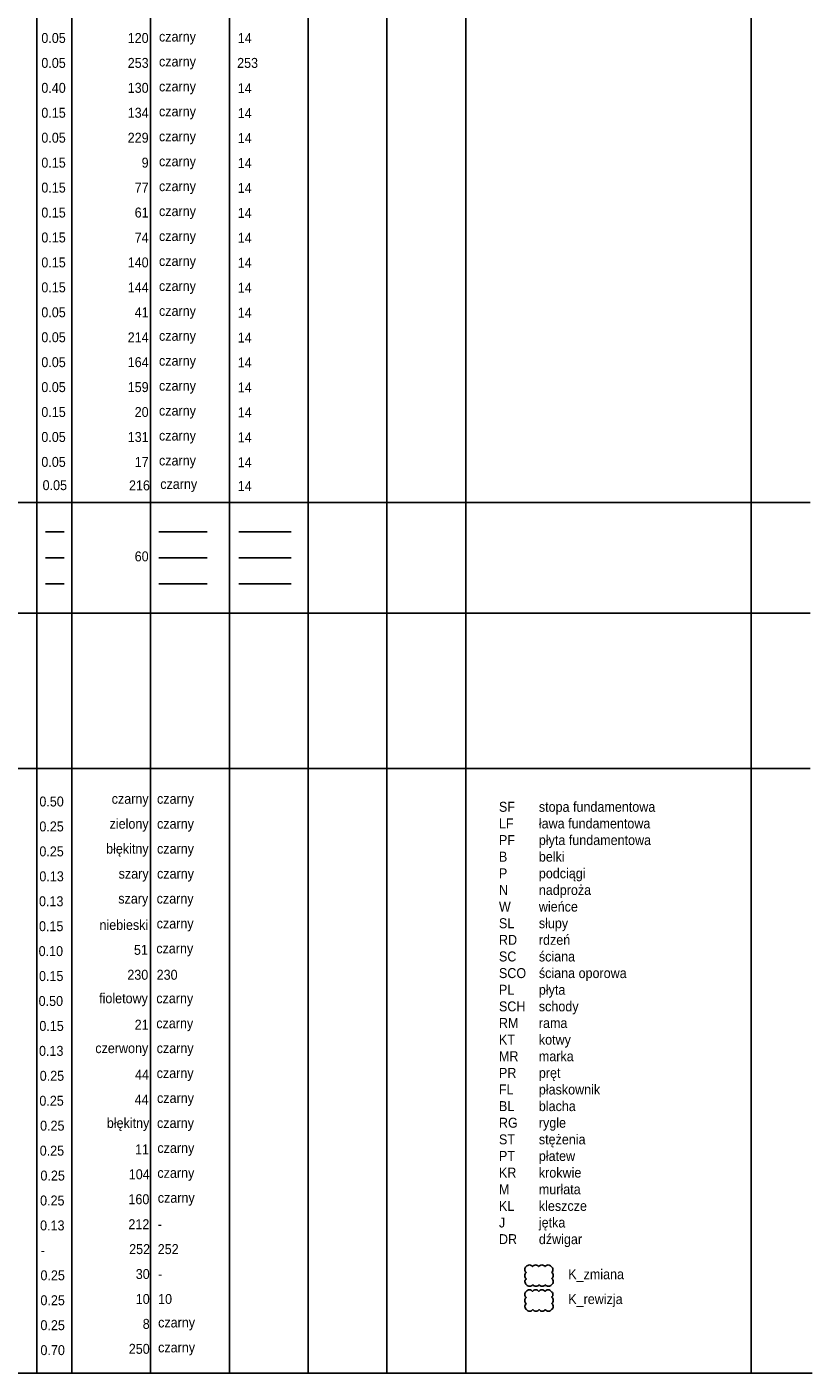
# Model space of a CAD drawing. Header units: metres. Extents: x 6502846 to 6512378, y 5892705 to 5896166.
# Tile 2 of 73: x 6503027 to 6503185, y 5895006 to 5895276. Entities that reach past the tile are written whole.
import ezdxf

# ---------------------------------------------------------------- set-up
doc = ezdxf.new("R2010")
doc.units = ezdxf.units.M
doc.header["$MEASUREMENT"] = 0
for name, pattern in [('ACAD_ISO03W100', [30, 12, -18]), ('DASHDOT', [1, 0.5, -0.25, 0, -0.25]), ('DIVIDE', [1.25, 0.5, -0.25, 0, -0.25, 0, -0.25]), ('HIDDEN', [0.375, 0.25, -0.125]), ('IZOL_PW-50', [16, 8, -8]), ('JIS_02_2.0', [3, 2, -1])]:
    doc.linetypes.add(name, pattern=pattern)
doc.layers.get('0').update_dxf_attribs({"color": 2})
for name, color, linetype in [('_tabelki_ramki', 7, 'Continuous'), ('A_balustrady', 164, 'Continuous'), ('A_blacharka', 159, 'Continuous'), ('A_hydranty', 20, 'Continuous'), ('A_izol_pwod', 120, 'IZOL_PW-50'), ('A_posadzki', 41, 'Continuous'), ('A_schody', 61, 'Continuous'), ('A_stolarka drzwiowa', 74, 'Continuous'), ('A_stolarka okienna', 140, 'Continuous'), ('A_stolarka świetliki', 144, 'Continuous'), ('A_sufity', 214, 'Continuous'), ('A_widok', 134, 'Continuous'), ('A_widok cienki', 229, 'Continuous'), ('A_widok powyżej_nieiwdok', 9, 'JIS_02_2.0'), ('A_widok powyżej_podciągi', 77, 'ACAD_ISO03W100'), ('A_widok_obrys elewacji', 130, 'Continuous'), ('A_wyposażenie_meble', 17, 'Continuous'), ('A_wyposażenie_sanitarne', 131, 'Continuous'), ('K_dim', 51, 'Continuous'), ('K_drewno', 44, 'Continuous'), ('K_drewno_nwid', 44, 'HIDDEN'), ('K_izolacja', 4, 'HIDDEN'), ('K_kresk', 8, 'Continuous'), ('K_nwid', 4, 'HIDDEN'), ('K_opis', 5, 'Continuous'), ('K_opis_konstr', 26, 'Continuous'), ('K_osie', 1, 'DASHDOT'), ('K_podkład', 252, 'Continuous'), ('K_przekroj', 6, 'Continuous'), ('K_rewizja', 10, 'Continuous'), ('K_tab_cn', 8, 'Continuous'), ('K_tab_gr', 250, 'Continuous'), ('K_uciecia', 21, 'DIVIDE'), ('K_wid', 3, 'Continuous'), ('K_zbr', 11, 'Continuous'), ('K_zbr1', 104, 'Continuous'), ('K_zbr2', 160, 'Continuous')]:
    doc.layers.add(name, color=color, linetype=linetype)
doc.layers.add('A_wentylacja', color=216, linetype='Continuous', lineweight=9)
doc.layers.add('A_wypełnienie', color=253, linetype='Continuous', lineweight=0)
for name, color, linetype, plot in [('K_zaznacz', 212, 'Continuous', False), ('K_zmiana', 30, 'Continuous', False), ('niedruk_uwagi', 60, 'Continuous', False)]:
    doc.layers.add(name, color=color, linetype=linetype, plot=plot)
doc.styles.add('ARCHENIKA_100_opisy', font='arial.ttf', dxfattribs={"width": 0.9, "height": 20})
doc.styles.add('JH', font='arial.ttf', dxfattribs={"width": 0.9})

msp = doc.modelspace()

# ---------------------------------------------------------------- linework, layer by layer
for points in [[(6503029.446, 5895550.133), (6503029.446, 5895006.16)], [(6503036.446, 5895550.133), (6503036.446, 5895006.16)], [(6503052.241, 5895550.133), (6503052.241, 5895006.16)], [(6503068.036, 5895550.133), (6503068.036, 5895006.16)], [(6503083.831, 5895550.133), (6503083.831, 5895006.16)], [(6503099.626, 5895550.133), (6503099.626, 5895006.16)], [(6503115.421, 5895550.133), (6503115.421, 5895006.16)], [(6503172.651, 5895549.149), (6503172.651, 5895006.16)], [(6502847.497, 5895180.737), (6503184.498, 5895180.737)], [(6503031.192, 5895174.85), (6503034.906, 5895174.85)], [(6503053.886, 5895174.85), (6503063.555, 5895174.85)], [(6503069.951, 5895174.85), (6503080.397, 5895174.85)], [(6503031.192, 5895169.62), (6503034.906, 5895169.62)], [(6503053.886, 5895169.62), (6503063.555, 5895169.62)], [(6503069.951, 5895169.62), (6503080.397, 5895169.62)], [(6503031.192, 5895164.39), (6503034.906, 5895164.39)], [(6503053.886, 5895164.39), (6503063.555, 5895164.39)], [(6503069.951, 5895164.39), (6503080.397, 5895164.39)], [(6502847.497, 5895158.549), (6503184.498, 5895158.549)], [(6502847.497, 5895127.354), (6503184.498, 5895127.354)], [(6502847.86, 5895006.16), (6503184.861, 5895006.16)]]:
    msp.add_lwpolyline(points)
at = {"layer": 'K_rewizja'}
msp.add_lwpolyline([(6503127.568, 5895022.52, -0.5205671), (6503128.818, 5895022.52, -0.5205671), (6503130.068, 5895022.52, -0.5205671), (6503131.318, 5895022.52, -0.5205671), (6503132.568, 5895022.52, -0.5205671), (6503132.654, 5895021.357, -0.5205671), (6503132.654, 5895020.107, -0.5205671), (6503132.627, 5895018.884, -0.5205671), (6503131.377, 5895018.884, -0.5205671), (6503130.127, 5895018.884, -0.5205671), (6503128.877, 5895018.884, -0.5205671), (6503127.627, 5895018.884, -0.5205671), (6503127.568, 5895020.074, -0.5205671), (6503127.568, 5895021.324, -0.5205671)], format="xyb", close=True, dxfattribs=at)
at = {"layer": 'K_zmiana'}
msp.add_lwpolyline([(6503127.568, 5895027.52, -0.5205671), (6503128.818, 5895027.52, -0.5205671), (6503130.068, 5895027.52, -0.5205671), (6503131.318, 5895027.52, -0.5205671), (6503132.568, 5895027.52, -0.5205671), (6503132.654, 5895026.357, -0.5205671), (6503132.654, 5895025.107, -0.5205671), (6503132.627, 5895023.884, -0.5205671), (6503131.377, 5895023.884, -0.5205671), (6503130.127, 5895023.884, -0.5205671), (6503128.877, 5895023.884, -0.5205671), (6503127.627, 5895023.884, -0.5205671), (6503127.568, 5895025.074, -0.5205671), (6503127.568, 5895026.324, -0.5205671)], format="xyb", close=True, dxfattribs=at)

# ---------------------------------------------------------------- texts
at = {"linetype": 'Continuous', "char_height": 2, "attachment_point": 4, "style": 'ARCHENIKA_100_opisy'}
for s, insert in [('\\pxql;0.05', (6503030.337, 5895273.839)), ('\\pxql;czarny', (6503053.925, 5895273.839)), ('\\pxql;0.05', (6503030.589, 5895184.176))]:
    msp.add_mtext_dynamic_manual_height_columns(s, width=5.7165, gutter_width=10, heights=[0], dxfattribs=dict(at, insert=insert))
at = {"color": 14, "linetype": 'Continuous', "char_height": 2, "attachment_point": 4, "style": 'ARCHENIKA_100_opisy'}
for insert in [(6503069.72, 5895273.839), (6503069.72, 5895263.789), (6503069.72, 5895258.789), (6503069.72, 5895253.789), (6503069.72, 5895248.789), (6503069.72, 5895243.789), (6503069.72, 5895238.789), (6503069.72, 5895233.789), (6503069.72, 5895228.789), (6503069.72, 5895223.789), (6503069.72, 5895218.789), (6503069.72, 5895213.789), (6503069.72, 5895208.789), (6503069.72, 5895203.789), (6503069.72, 5895198.789), (6503069.72, 5895193.789), (6503069.72, 5895188.789), (6503069.72, 5895184.026)]:
    msp.add_mtext_dynamic_manual_height_columns('\\pxql;14', width=5.7165, gutter_width=10, heights=[0], dxfattribs=dict(at, insert=insert))
at = {"char_height": 2, "style": 'ARCHENIKA_100_opisy'}
for s, insert, attachment_point in [('\\pxql;0.05', (6503030.337, 5895268.839), 4), ('\\pxql;czarny', (6503053.925, 5895268.839), 4), ('\\pxql;0.40', (6503030.337, 5895263.839), 4), ('\\pxql;czarny', (6503053.925, 5895263.839), 4), ('\\pxql;0.15', (6503030.337, 5895258.839), 4), ('\\pxql;czarny', (6503053.925, 5895258.839), 4), ('\\pxql;0.05', (6503030.337, 5895253.839), 4), ('\\pxql;czarny', (6503053.925, 5895253.839), 4), ('\\pxql;0.15', (6503030.337, 5895238.839), 4), ('\\pxql;czarny', (6503053.925, 5895238.839), 4), ('\\pxql;0.15', (6503030.337, 5895233.839), 4), ('\\pxql;czarny', (6503053.925, 5895233.839), 4), ('\\pxql;0.15', (6503030.337, 5895228.839), 4), ('\\pxql;czarny', (6503053.925, 5895228.839), 4), ('\\pxql;0.15', (6503030.337, 5895223.839), 4), ('\\pxql;czarny', (6503053.925, 5895223.839), 4), ('\\pxql;0.05', (6503030.337, 5895218.839), 4), ('\\pxql;czarny', (6503053.925, 5895218.839), 4), ('\\pxql;0.05', (6503030.337, 5895213.839), 4), ('\\pxql;czarny', (6503053.925, 5895213.839), 4), ('\\pxql;0.05', (6503030.337, 5895208.839), 4), ('\\pxql;czarny', (6503053.925, 5895208.839), 4), ('\\pxql;0.05', (6503030.337, 5895203.839), 4), ('\\pxql;czarny', (6503053.925, 5895203.839), 4), ('\\pxql;0.15', (6503030.337, 5895198.839), 4), ('\\pxql;czarny', (6503053.925, 5895198.839), 4), ('\\pxql;0.05', (6503030.337, 5895193.839), 4), ('\\pxql;czarny', (6503053.925, 5895193.839), 4), ('\\pxql;0.05', (6503030.337, 5895188.839), 4), ('\\pxql;czarny', (6503053.925, 5895188.839), 4), ('\\pxql;czarny', (6503054.178, 5895184.126), 4), ('\\pxql;0.50', (6503029.94, 5895120.749), 4), ('\\pxql;0.25', (6503029.94, 5895115.749), 4), ('\\pxql;0.25', (6503029.94, 5895110.749), 4), ('\\pxql;0.13', (6503029.94, 5895105.749), 4), ('\\pxql;0.13', (6503029.868, 5895100.749), 4), ('\\pxql;0.15', (6503029.868, 5895095.749), 4), ('\\pxql;0.10', (6503029.795, 5895090.749), 4), ('\\pxql;0.15', (6503029.868, 5895085.749), 4), ('\\pxql;0.50', (6503029.795, 5895080.749), 4), ('\\pxql;0.15', (6503029.94, 5895075.749), 4), ('\\pxql;0.13', (6503029.868, 5895070.749), 4), ('\\pxql;0.25', (6503030.013, 5895065.749), 4), ('\\pxql;0.25', (6503029.94, 5895060.749), 4), ('\\pxql;0.25', (6503030.085, 5895055.749), 4), ('\\pxql;0.25', (6503030.013, 5895050.749), 4), ('\\pxql;0.25', (6503030.158, 5895045.749), 4), ('\\pxql;0.25', (6503030.085, 5895040.749), 4), ('\\pxql;0.13', (6503032.944, 5895035.749), 5), ('\\pxql;-', (6503030.231, 5895030.749), 4), ('\\pxql;0.25', (6503030.158, 5895025.749), 4), ('\\pxql;0.25', (6503033.016, 5895020.749), 5), ('\\pxql;0.25', (6503030.158, 5895015.749), 4), ('\\pxql;0.70', (6503033.016, 5895010.749), 5)]:
    msp.add_mtext_dynamic_manual_height_columns(s, width=5.7165, gutter_width=10, heights=[0], dxfattribs=dict(at, insert=insert, attachment_point=attachment_point))
at = {"linetype": 'JIS_02_2.0', "char_height": 2, "attachment_point": 4, "style": 'ARCHENIKA_100_opisy'}
for s, insert in [('\\pxql;0.15', (6503030.337, 5895248.839)), ('\\pxql;czarny', (6503053.925, 5895248.839)), ('\\pxql;0.15', (6503030.337, 5895243.839)), ('\\pxql;czarny', (6503053.925, 5895243.839))]:
    msp.add_mtext_dynamic_manual_height_columns(s, width=5.7165, gutter_width=10, heights=[0], dxfattribs=dict(at, insert=insert))
at = {"layer": '_tabelki_ramki', "char_height": 2, "style": 'ARCHENIKA_100_opisy'}
for s, insert, attachment_point in [('\\pxqr;czarny', (6503051.845, 5895121.006), 6), ('\\pxql;czarny', (6503053.529, 5895121.006), 4), ('\\pxql;czarny', (6503053.529, 5895116.006), 4), ('\\pxql;czarny', (6503053.529, 5895111.006), 4), ('\\pxql;czarny', (6503053.529, 5895106.006), 4), ('\\pxql;czarny', (6503053.456, 5895101.006), 4), ('\\pxql;czarny', (6503053.456, 5895096.006), 4), ('\\pxql;czarny', (6503053.383, 5895091.006), 4), ('\\pxql;czarny', (6503053.383, 5895081.006), 4), ('\\pxql;czarny', (6503053.383, 5895076.006), 4), ('\\pxql;czarny', (6503053.456, 5895071.006), 4), ('\\pxql;czarny', (6503053.456, 5895066.006), 4), ('\\pxql;czarny', (6503053.529, 5895061.006), 4), ('\\pxql;czarny', (6503053.529, 5895056.006), 4), ('\\pxql;czarny', (6503053.601, 5895051.006), 4), ('\\pxql;czarny', (6503053.601, 5895046.006), 4), ('\\pxql;czarny', (6503053.674, 5895041.006), 4), ('\\pxql;-', (6503053.674, 5895036.006), 4), ('\\pxql;-', (6503053.746, 5895026.006), 4), ('\\pxql;czarny', (6503053.746, 5895016.006), 4), ('\\pxql;czarny', (6503053.746, 5895011.006), 4)]:
    msp.add_mtext_dynamic_manual_height_columns(s, width=5.7165, gutter_width=10, heights=[0], dxfattribs=dict(at, insert=insert, attachment_point=attachment_point))
at = {"layer": 'A_balustrady', "insert": (6503051.848, 5895208.839), "char_height": 2, "attachment_point": 6, "style": 'ARCHENIKA_100_opisy'}
msp.add_mtext_dynamic_manual_height_columns('\\pxqr;164', width=5.7165, gutter_width=10, heights=[0], dxfattribs=at)
at = {"layer": 'A_blacharka', "insert": (6503051.848, 5895203.839), "char_height": 2, "attachment_point": 6, "style": 'ARCHENIKA_100_opisy'}
msp.add_mtext_dynamic_manual_height_columns('\\pxqr;159', width=5.7165, gutter_width=10, heights=[0], dxfattribs=at)
at = {"layer": 'A_hydranty', "insert": (6503051.848, 5895198.839), "char_height": 2, "attachment_point": 6, "style": 'ARCHENIKA_100_opisy'}
msp.add_mtext_dynamic_manual_height_columns('\\pxqr;20', width=5.7165, gutter_width=10, heights=[0], dxfattribs=at)
at = {"layer": 'A_izol_pwod', "linetype": 'Continuous', "insert": (6503051.848, 5895273.839), "char_height": 2, "attachment_point": 6, "style": 'ARCHENIKA_100_opisy'}
msp.add_mtext_dynamic_manual_height_columns('\\pxqr;120', width=5.7165, gutter_width=10, heights=[0], dxfattribs=at)
at = {"layer": 'A_posadzki', "insert": (6503051.848, 5895218.839), "char_height": 2, "attachment_point": 6, "style": 'ARCHENIKA_100_opisy'}
msp.add_mtext_dynamic_manual_height_columns('\\pxqr;41', width=5.7165, gutter_width=10, heights=[0], dxfattribs=at)
at = {"layer": 'A_schody', "insert": (6503051.848, 5895238.839), "char_height": 2, "attachment_point": 6, "style": 'ARCHENIKA_100_opisy'}
msp.add_mtext_dynamic_manual_height_columns('\\pxqr;61', width=5.7165, gutter_width=10, heights=[0], dxfattribs=at)
at = {"layer": 'A_stolarka drzwiowa', "insert": (6503051.848, 5895233.839), "char_height": 2, "attachment_point": 6, "style": 'ARCHENIKA_100_opisy'}
msp.add_mtext_dynamic_manual_height_columns('\\pxqr;74', width=5.7165, gutter_width=10, heights=[0], dxfattribs=at)
at = {"layer": 'A_stolarka okienna', "insert": (6503051.848, 5895228.839), "char_height": 2, "attachment_point": 6, "style": 'ARCHENIKA_100_opisy'}
msp.add_mtext_dynamic_manual_height_columns('\\pxqr;140', width=5.7165, gutter_width=10, heights=[0], dxfattribs=at)
at = {"layer": 'A_stolarka świetliki', "insert": (6503051.848, 5895223.839), "char_height": 2, "attachment_point": 6, "style": 'ARCHENIKA_100_opisy'}
msp.add_mtext_dynamic_manual_height_columns('\\pxqr;144', width=5.7165, gutter_width=10, heights=[0], dxfattribs=at)
at = {"layer": 'A_sufity', "insert": (6503051.848, 5895213.839), "char_height": 2, "attachment_point": 6, "style": 'ARCHENIKA_100_opisy'}
msp.add_mtext_dynamic_manual_height_columns('\\pxqr;214', width=5.7165, gutter_width=10, heights=[0], dxfattribs=at)
at = {"layer": 'A_wentylacja', "insert": (6503052.101, 5895184.126), "char_height": 2, "attachment_point": 6, "style": 'ARCHENIKA_100_opisy'}
msp.add_mtext_dynamic_manual_height_columns('\\pxqr;216', width=5.7165, gutter_width=10, heights=[0], dxfattribs=at)
at = {"layer": 'A_widok', "insert": (6503051.848, 5895258.839), "char_height": 2, "attachment_point": 6, "style": 'ARCHENIKA_100_opisy'}
msp.add_mtext_dynamic_manual_height_columns('\\pxqr;134', width=5.7165, gutter_width=10, heights=[0], dxfattribs=at)
at = {"layer": 'A_widok cienki', "insert": (6503051.848, 5895253.839), "char_height": 2, "attachment_point": 6, "style": 'ARCHENIKA_100_opisy'}
msp.add_mtext_dynamic_manual_height_columns('\\pxqr;229', width=5.7165, gutter_width=10, heights=[0], dxfattribs=at)
at = {"layer": 'A_widok powyżej_nieiwdok', "linetype": 'JIS_02_2.0', "insert": (6503051.848, 5895248.839), "char_height": 2, "attachment_point": 6, "style": 'ARCHENIKA_100_opisy'}
msp.add_mtext_dynamic_manual_height_columns('\\pxqr;9', width=5.7165, gutter_width=10, heights=[0], dxfattribs=at)
at = {"layer": 'A_widok powyżej_podciągi', "linetype": 'JIS_02_2.0', "insert": (6503051.848, 5895243.839), "char_height": 2, "attachment_point": 6, "style": 'ARCHENIKA_100_opisy'}
msp.add_mtext_dynamic_manual_height_columns('\\pxqr;77', width=5.7165, gutter_width=10, heights=[0], dxfattribs=at)
at = {"layer": 'A_widok_obrys elewacji', "insert": (6503051.848, 5895263.839), "char_height": 2, "width": 5.7165, "attachment_point": 6, "style": 'ARCHENIKA_100_opisy'}
msp.add_mtext('130', dxfattribs=at)
at = {"layer": 'A_wypełnienie', "char_height": 2, "attachment_point": 6, "style": 'ARCHENIKA_100_opisy'}
for s, insert in [('\\pxqr;253', (6503051.848, 5895268.839)), ('\\pxql;253', (6503075.303, 5895268.839))]:
    msp.add_mtext_dynamic_manual_height_columns(s, width=5.7165, gutter_width=10, heights=[0], dxfattribs=dict(at, insert=insert))
at = {"layer": 'A_wyposażenie_meble', "insert": (6503051.848, 5895188.839), "char_height": 2, "attachment_point": 6, "style": 'ARCHENIKA_100_opisy'}
msp.add_mtext_dynamic_manual_height_columns('\\pxqr;17', width=5.7165, gutter_width=10, heights=[0], dxfattribs=at)
at = {"layer": 'A_wyposażenie_sanitarne', "insert": (6503051.848, 5895193.839), "char_height": 2, "attachment_point": 6, "style": 'ARCHENIKA_100_opisy'}
msp.add_mtext_dynamic_manual_height_columns('\\pxqr;131', width=5.7165, gutter_width=10, heights=[0], dxfattribs=at)
at = {"layer": 'K_dim', "insert": (6503051.699, 5895091.006), "char_height": 2, "attachment_point": 6, "style": 'ARCHENIKA_100_opisy'}
msp.add_mtext_dynamic_manual_height_columns('\\pxqr;51', width=5.7165, gutter_width=10, heights=[0], dxfattribs=at)
at = {"layer": 'K_drewno', "insert": (6503051.917, 5895066.006), "char_height": 2, "attachment_point": 6, "style": 'ARCHENIKA_100_opisy'}
msp.add_mtext_dynamic_manual_height_columns('\\pxqr;44', width=5.7165, gutter_width=10, heights=[0], dxfattribs=at)
at = {"layer": 'K_drewno_nwid', "insert": (6503051.845, 5895061.006), "char_height": 2, "attachment_point": 6, "style": 'ARCHENIKA_100_opisy'}
msp.add_mtext_dynamic_manual_height_columns('\\pxqr;44', width=5.7165, gutter_width=10, heights=[0], dxfattribs=at)
at = {"layer": 'K_izolacja', "insert": (6503051.99, 5895056.006), "char_height": 2, "width": 5.7165, "attachment_point": 6, "style": 'ARCHENIKA_100_opisy'}
msp.add_mtext('błękitny', dxfattribs=at)
at = {"layer": 'K_kresk', "char_height": 2, "attachment_point": 6, "style": 'ARCHENIKA_100_opisy'}
for insert in [(6503051.845, 5895106.006), (6503051.772, 5895101.006)]:
    msp.add_mtext_dynamic_manual_height_columns('\\pxqr;szary', width=5.7165, gutter_width=10, heights=[0], dxfattribs=dict(at, insert=insert))
at = {"layer": 'K_nwid', "ltscale": 100, "insert": (6503051.845, 5895111.006), "char_height": 2, "width": 5.7165, "attachment_point": 6, "style": 'ARCHENIKA_100_opisy'}
msp.add_mtext('błękitny', dxfattribs=at)
at = {"layer": 'K_opis', "insert": (6503122.081, 5895120.699), "char_height": 2, "width": 525.66064, "attachment_point": 1, "style": 'JH'}
msp.add_mtext('SF^Istopa fundamentowa\\PLF^Iława fundamentowa\\PPF^Ipłyta fundamentowa\\PB^Ibelki\\PP^Ipodciągi\\PN^Inadproża\\PW^Iwieńce\\PSL^Isłupy\\PRD^Irdzeń\\PSC^Iściana\\PSCO^Iściana oporowa\\PPL^Ipłyta\\PSCH^Ischody\\PRM^Irama\\PKT^Ikotwy\\PMR^Imarka\\PPR^Ipręt\\PFL^Ipłaskownik\\PBL^Iblacha\\PRG^Irygle\\PST^Istężenia\\PPT^Ipłatew\\PKR^Ikrokwie\\PM^Imurłata\\PKL^Ikleszcze\\PJ^Ijętka\\PDR^Idźwigar', dxfattribs=at)
at = {"layer": 'K_opis', "insert": (6503051.772, 5895096.006), "char_height": 2, "attachment_point": 6, "style": 'ARCHENIKA_100_opisy'}
msp.add_mtext_dynamic_manual_height_columns('\\pxqr;niebieski', width=5.7165, gutter_width=10, heights=[0], dxfattribs=at)
at = {"layer": 'K_opis_konstr', "char_height": 2, "style": 'ARCHENIKA_100_opisy'}
for s, insert, attachment_point in [('\\pxqr;230', (6503051.772, 5895086.006), 6), ('\\pxql;230', (6503053.456, 5895086.006), 4)]:
    msp.add_mtext_dynamic_manual_height_columns(s, width=5.7165, gutter_width=10, heights=[0], dxfattribs=dict(at, insert=insert, attachment_point=attachment_point))
at = {"layer": 'K_osie', "insert": (6503051.772, 5895071.006), "char_height": 2, "attachment_point": 6, "style": 'ARCHENIKA_100_opisy'}
msp.add_mtext_dynamic_manual_height_columns('\\pxqr;czerwony', width=5.7165, gutter_width=10, heights=[0], dxfattribs=at)
at = {"layer": 'K_podkład', "char_height": 2, "style": 'ARCHENIKA_100_opisy'}
for s, insert, attachment_point in [('\\pxqr;252', (6503052.135, 5895031.006), 6), ('\\pxql;252', (6503053.674, 5895031.006), 4)]:
    msp.add_mtext_dynamic_manual_height_columns(s, width=5.7165, gutter_width=10, heights=[0], dxfattribs=dict(at, insert=insert, attachment_point=attachment_point))
at = {"layer": 'K_przekroj', "insert": (6503051.699, 5895081.006), "char_height": 2, "attachment_point": 6, "style": 'ARCHENIKA_100_opisy'}
msp.add_mtext_dynamic_manual_height_columns('\\pxqr;fioletowy', width=5.7165, gutter_width=10, heights=[0], dxfattribs=at)
at = {"layer": 'K_rewizja', "char_height": 2, "style": 'ARCHENIKA_100_opisy'}
for s, insert, attachment_point in [('\\pxqr;10', (6503052.062, 5895021.006), 6), ('\\pxql;10', (6503053.746, 5895021.006), 4)]:
    msp.add_mtext_dynamic_manual_height_columns(s, width=5.7165, gutter_width=10, heights=[0], dxfattribs=dict(at, insert=insert, attachment_point=attachment_point))
at = {"layer": 'K_rewizja', "insert": (6503135.979, 5895020.699), "char_height": 2, "width": 34.62842, "attachment_point": 4, "style": 'ARCHENIKA_100_opisy'}
msp.add_mtext('K_rewizja', dxfattribs=at)
at = {"layer": 'K_tab_cn', "insert": (6503052.062, 5895016.006), "char_height": 2, "attachment_point": 6, "style": 'ARCHENIKA_100_opisy'}
msp.add_mtext_dynamic_manual_height_columns('\\pxqr;8', width=5.7165, gutter_width=10, heights=[0], dxfattribs=at)
at = {"layer": 'K_tab_gr', "insert": (6503052.062, 5895011.006), "char_height": 2, "attachment_point": 6, "style": 'ARCHENIKA_100_opisy'}
msp.add_mtext_dynamic_manual_height_columns('\\pxqr;250', width=5.7165, gutter_width=10, heights=[0], dxfattribs=at)
at = {"layer": 'K_uciecia', "ltscale": 100, "insert": (6503051.845, 5895076.006), "char_height": 2, "attachment_point": 6, "style": 'ARCHENIKA_100_opisy'}
msp.add_mtext_dynamic_manual_height_columns('\\pxqr;21', width=5.7165, gutter_width=10, heights=[0], dxfattribs=at)
at = {"layer": 'K_wid', "insert": (6503051.845, 5895116.006), "char_height": 2, "attachment_point": 6, "style": 'ARCHENIKA_100_opisy'}
msp.add_mtext_dynamic_manual_height_columns('\\pxqr;zielony', width=5.7165, gutter_width=10, heights=[0], dxfattribs=at)
at = {"layer": 'K_zaznacz', "insert": (6503051.99, 5895036.006), "char_height": 2, "attachment_point": 6, "style": 'ARCHENIKA_100_opisy'}
msp.add_mtext_dynamic_manual_height_columns('\\pxqr;212', width=5.7165, gutter_width=10, heights=[0], dxfattribs=at)
at = {"layer": 'K_zbr', "insert": (6503051.917, 5895051.006), "char_height": 2, "attachment_point": 6, "style": 'ARCHENIKA_100_opisy'}
msp.add_mtext_dynamic_manual_height_columns('\\pxqr;11', width=5.7165, gutter_width=10, heights=[0], dxfattribs=at)
at = {"layer": 'K_zbr1', "insert": (6503052.062, 5895046.006), "char_height": 2, "attachment_point": 6, "style": 'ARCHENIKA_100_opisy'}
msp.add_mtext_dynamic_manual_height_columns('\\pxqr;104', width=5.7165, gutter_width=10, heights=[0], dxfattribs=at)
at = {"layer": 'K_zbr2', "insert": (6503051.99, 5895041.006), "char_height": 2, "attachment_point": 6, "style": 'ARCHENIKA_100_opisy'}
msp.add_mtext_dynamic_manual_height_columns('\\pxqr;160', width=5.7165, gutter_width=10, heights=[0], dxfattribs=at)
at = {"layer": 'K_zmiana', "insert": (6503052.062, 5895026.006), "char_height": 2, "attachment_point": 6, "style": 'ARCHENIKA_100_opisy'}
msp.add_mtext_dynamic_manual_height_columns('\\pxqr;30', width=5.7165, gutter_width=10, heights=[0], dxfattribs=at)
at = {"layer": 'K_zmiana', "insert": (6503135.979, 5895025.699), "char_height": 2, "width": 34.62842, "attachment_point": 4, "style": 'ARCHENIKA_100_opisy'}
msp.add_mtext('K_zmiana', dxfattribs=at)
at = {"layer": 'niedruk_uwagi', "insert": (6503051.848, 5895169.9), "char_height": 2, "attachment_point": 6, "style": 'ARCHENIKA_100_opisy'}
msp.add_mtext_dynamic_manual_height_columns('\\pxqr;60', width=5.7165, gutter_width=10, heights=[0], dxfattribs=at)

doc.saveas('drawing.dxf')
